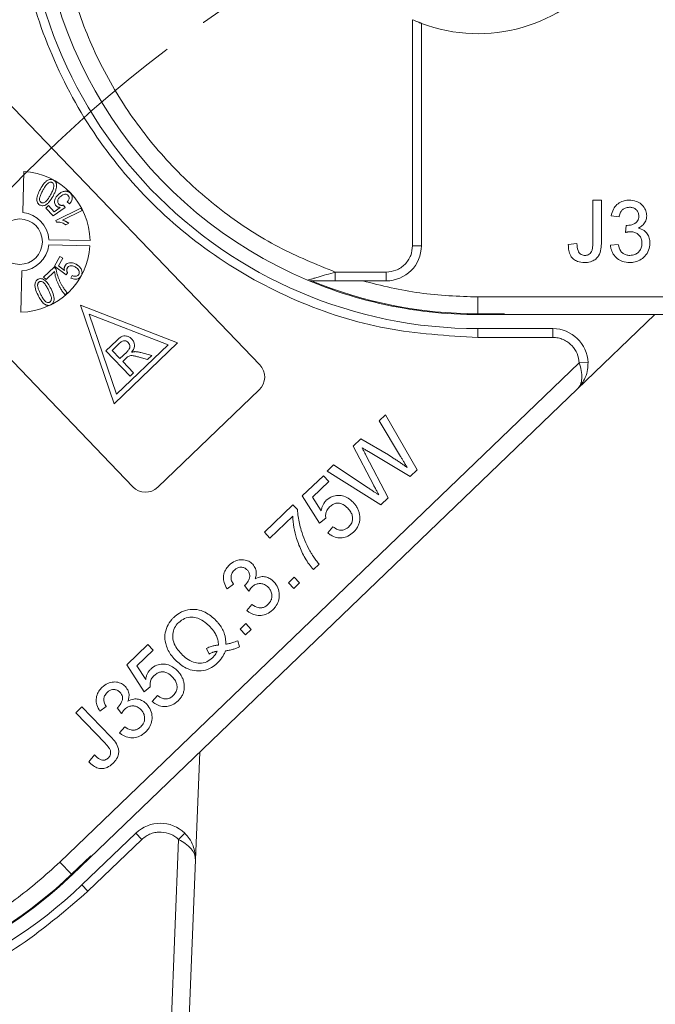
# Model space of a CAD drawing. Header units: millimetres. Extents: x 8853 to 11418, y 45 to 1005.
# Tile 162 of 256: x 10640 to 10676, y 529 to 585. Entities that reach past the tile are written whole.
import ezdxf

# ---------------------------------------------------------------- set-up
doc = ezdxf.new("R2010")
doc.units = ezdxf.units.MM
doc.linetypes.add('CENTERX2', pattern=[20.32, 12.7, -2.54, 2.54, -2.54])

msp = doc.modelspace()

# ---------------------------------------------------------------- linework, layer by layer
at = {"color": 7, "linetype": 'Continuous', "lineweight": 15}
for p, q in [((10661.845, 584.976), (10661.845, 572.14)), ((10662.345, 584.769), (10662.345, 572.14)), ((10637.227, 581.96), (10653.159, 565.371)), ((10639.74, 576.359), (10639.692, 574.019)), ((10645.947, 558.445), (10630.015, 575.033)), ((10640.991, 574.274), (10641.139, 574.416)), ((10641.139, 574.416), (10641.471, 574.07)), ((10641.995, 574.442), (10642.094, 574.31)), ((10642.345, 574.522), (10642.217, 574.626)), ((10672.088, 572.321), (10672.088, 574.728)), ((10672.088, 574.728), (10672.581, 574.728)), ((10672.581, 574.728), (10672.581, 572.352)), ((10641.417, 573.83), (10640.991, 574.274)), ((10642.094, 574.31), (10641.417, 573.83)), ((10641.471, 574.07), (10641.811, 574.314)), ((10641.565, 573.573), (10642.992, 574.279)), ((10643.061, 574.14), (10641.949, 573.59)), ((10642.992, 574.279), (10643.061, 574.14)), ((10673.585, 573.785), (10673.137, 573.83)), ((10641.565, 573.573), (10641.609, 573.483)), ((10642.128, 573.333), (10642.297, 573.416)), ((10673.94, 572.888), (10673.986, 573.292)), ((10643.502, 572.135), (10641.162, 572.183)), ((10641.168, 572.482), (10643.508, 572.435)), ((10662.345, 572.14), (10661.845, 572.14)), ((10670.697, 572.204), (10671.19, 572.26)), ((10673.092, 572.17), (10673.541, 572.215)), ((10641.489, 570.974), (10641.79, 571.525)), ((10641.954, 571.436), (10641.712, 570.994)), ((10641.712, 570.994), (10642.053, 570.73)), ((10641.79, 571.525), (10641.954, 571.436)), ((10639.626, 570.707), (10639.578, 568.367)), ((10640.869, 570.358), (10641.461, 570.927)), ((10641.485, 570.665), (10641.011, 570.211)), ((10641.461, 570.927), (10641.576, 570.807)), ((10642.145, 570.476), (10641.489, 570.974)), ((10642.236, 570.592), (10642.145, 570.476)), ((10642.425, 570.292), (10642.488, 570.443)), ((10657.45, 570.14), (10657.45, 570.64)), ((10660.345, 570.64), (10657.45, 570.64)), ((10660.345, 570.64), (10660.345, 570.14)), ((10641.011, 570.211), (10640.869, 570.358)), ((10657.45, 570.14), (10659.008, 570.14)), ((10659.008, 570.14), (10660.345, 570.14)), ((10642.215, 569.461), (10642.097, 569.347)), ((10648.489, 566.625), (10642.972, 568.76)), ((10642.972, 568.76), (10644.883, 563.161)), ((10706.495, 569.228), (10665.562, 569.228)), ((10665.562, 568.274), (10665.562, 569.228)), ((10643.464, 568.248), (10647.942, 566.515)), ((10645.015, 563.704), (10643.464, 568.248)), ((10665.562, 568.274), (10667.079, 568.274)), ((10665.562, 568.228), (10705.376, 568.228)), ((10671.205, 563.985), (10675.623, 568.228)), ((10665.562, 566.928), (10665.562, 567.428)), ((10669.82, 567.428), (10665.562, 567.428)), ((10669.82, 567.428), (10669.82, 566.928)), ((10644.4, 566.163), (10645.025, 566.764)), ((10644.763, 566.192), (10645.193, 566.605)), ((10644.883, 563.161), (10648.489, 566.625)), ((10669.82, 566.928), (10665.562, 566.928)), ((10645.785, 564.721), (10644.4, 566.163)), ((10645.207, 565.73), (10644.763, 566.192)), ((10647.942, 566.515), (10645.015, 563.704)), ((10645.593, 566.101), (10645.207, 565.73)), ((10646.394, 566.071), (10647.013, 565.9)), ((10671.319, 565.481), (10641.797, 537.128)), ((10645.575, 565.763), (10645.367, 565.563)), ((10645.988, 564.916), (10645.367, 565.563)), ((10646.78, 565.676), (10646.307, 565.808)), ((10647.013, 565.9), (10646.78, 565.676)), ((10671.319, 565.481), (10671.819, 565.499)), ((10645.785, 564.721), (10645.988, 564.916)), ((10642.489, 536.406), (10671.205, 563.985)), ((10653.131, 563.957), (10647.361, 558.416)), ((10659.945, 562.183), (10660.313, 562.537)), ((10661.158, 560.175), (10659.945, 562.183)), ((10660.313, 562.537), (10662.101, 559.401)), ((10658.466, 560.762), (10658.894, 561.174)), ((10658.894, 561.174), (10660.469, 560.255)), ((10659.622, 558.561), (10658.466, 560.762)), ((10661.71, 559.025), (10659.33, 560.448)), ((10659.194, 560.239), (10660.461, 557.826)), ((10656.98, 559.335), (10657.347, 559.688)), ((10660.04, 557.421), (10656.98, 559.335)), ((10657.347, 559.688), (10659.316, 558.388)), ((10662.101, 559.401), (10661.71, 559.025)), ((10655.574, 557.923), (10656.772, 559.073)), ((10657.083, 558.75), (10656.15, 557.854)), ((10656.772, 559.073), (10657.083, 558.75)), ((10656.559, 556.38), (10655.574, 557.923)), ((10656.15, 557.854), (10656.649, 557.076)), ((10660.461, 557.826), (10660.04, 557.421)), ((10653.426, 555.86), (10655.044, 557.414)), ((10655.044, 557.414), (10655.296, 557.152)), ((10655.031, 556.78), (10653.737, 555.536)), ((10656.913, 556.659), (10656.559, 556.38)), ((10657.024, 555.831), (10657.316, 556.174)), ((10653.737, 555.536), (10653.426, 555.86)), ((10656.531, 554.052), (10656.208, 553.741)), ((10654.784, 552.996), (10655.108, 553.307)), ((10655.108, 553.307), (10655.419, 552.983)), ((10651.661, 552.92), (10651.306, 552.642)), ((10652.538, 552.519), (10652.292, 552.842)), ((10655.095, 552.672), (10654.784, 552.996)), ((10655.419, 552.983), (10655.095, 552.672)), ((10652.423, 551.413), (10652.716, 551.756)), ((10652.041, 550.361), (10652.365, 550.672)), ((10652.352, 550.038), (10652.041, 550.361)), ((10652.675, 550.349), (10652.352, 550.038)), ((10652.365, 550.672), (10652.675, 550.349)), ((10645.597, 548.341), (10646.795, 549.491)), ((10646.795, 549.491), (10647.105, 549.168)), ((10650.127, 549.262), (10650.282, 548.948)), ((10651.907, 549.699), (10652.012, 549.357)), ((10647.105, 549.168), (10646.172, 548.272)), ((10646.582, 546.798), (10645.597, 548.341)), ((10646.172, 548.272), (10646.672, 547.494)), ((10646.936, 547.076), (10646.582, 546.798)), ((10647.046, 546.249), (10647.339, 546.592)), ((10642.693, 545.615), (10643.049, 545.957)), ((10643.049, 545.957), (10644.695, 544.243)), ((10644.426, 545.973), (10644.072, 545.694)), ((10645.304, 545.571), (10645.058, 545.894)), ((10644.361, 543.879), (10642.693, 545.615)), ((10645.189, 544.466), (10645.482, 544.809)), ((10643.438, 542.831), (10643.756, 543.213)), ((10649.498, 537.256), (10649.746, 543.375)), ((10646.114, 538.779), (10643.043, 535.829)), ((10646.114, 538.779), (10646.461, 538.418)), ((10648.544, 538.413), (10648.892, 538.772)), ((10646.461, 538.418), (10643.39, 535.469)), ((10648.544, 538.413), (10646.891, 497.514)), ((10642.457, 536.44), (10643.551, 537.49)), ((10642.457, 536.44), (10641.797, 537.128)), ((10647.89, 497.474), (10649.498, 537.256)), ((10643.39, 535.469), (10643.043, 535.829))]:
    msp.add_line(p, q, dxfattribs=at)
msp.add_circle((10639.509, 572.366), 1.292, dxfattribs=at)
for centre, radius, start, end in [((10665.562, 593.228), 25, 112.7879, 247.2121), ((10665.562, 593.228), 9.05, 249.1769, 110.8231), ((10665.562, 593.228), 25.8, 177.6853, 270.0001), ((10639.509, 572.366), 4, 0.9918, 86.6936), ((10639.509, 572.366), 1.663, 4.0171, 83.6683), ((10639.509, 572.366), 4, 270.9918, 356.6936), ((10639.509, 572.366), 1.663, 274.0171, 353.6683), ((10660.345, 572.14), 2, 270, 0), ((10656.073, 570.64), 0.5, 247.2121, 270), ((10665.562, 593.228), 25, 247.2121, 273.4786), ((10665.562, 593.228), 24.954, 247.7001, 270), ((10669.82, 565.428), 2, 2.0324, 90.0001), ((10652.438, 564.679), 1, 313.8427, 43.8427), ((10646.668, 559.137), 1, 223.8427, 313.8427), ((10647.5, 537.336), 2, 45.875, 133.8428), ((10625.172, 554.438), 25, 291.0548, 317.3212), ((10625.172, 554.438), 25.8, 221.528, 313.8428), ((10625.172, 554.438), 24.954, 291.5428, 313.8427)]:
    msp.add_arc(centre, radius, start, end, dxfattribs=at)
at = {"color": 1, "linetype": 'CENTERX2', "lineweight": 13}
msp.add_arc((10693.025, 523.672), 74.781, 111.54621, 243.82451, dxfattribs=at)
at = {"color": 7, "linetype": 'Continuous', "lineweight": 15}
for points, knots in [([(10665.562, 566.928), (10663.815, 567.029), (10660.284, 567.233), (10655.181, 568.878), (10650.504, 571.444), (10646.468, 574.89), (10643.188, 579.062), (10640.813, 583.839), (10639.375, 589.003), (10639.314, 592.54), (10639.283, 594.29)], [0, 0, 0, 0, 0.123724, 0.25, 0.376276, 0.5, 0.623724, 0.75, 0.876276, 1, 1, 1, 1]), ([(10657.45, 570.64), (10656.361, 571.084), (10654.143, 571.989), (10651.075, 573.982), (10648.265, 576.445), (10645.851, 579.363), (10643.921, 582.621), (10642.552, 586.098), (10641.714, 589.659), (10641.612, 592.052), (10641.562, 593.228)], [0, 0, 0, 0, 0.1198431, 0.2439998, 0.3712085, 0.5, 0.6287915, 0.7560002, 0.8801569, 1, 1, 1, 1]), ([(10662.345, 584.769), (10662.34, 584.771), (10662.33, 584.774), (10662.252, 584.804), (10662.138, 584.85), (10661.996, 584.909), (10661.894, 584.955), (10661.845, 584.976)], [0, 0, 0, 0, 0.195481, 0.39079, 0.590918, 0.80353, 1, 1, 1, 1]), ([(10640.685, 575.355), (10640.752, 575.472), (10640.85, 575.642), (10641.033, 575.824), (10641.174, 575.902), (10641.304, 575.915), (10641.383, 575.894), (10641.423, 575.873), (10641.434, 575.868)], [0, 0, 0, 0, 0.398455, 0.580367, 0.764167, 0.863829, 0.96352, 1, 1, 1, 1]), ([(10640.825, 575.279), (10640.858, 575.337), (10640.923, 575.453), (10641.024, 575.601), (10641.128, 575.701), (10641.216, 575.741), (10641.287, 575.752), (10641.332, 575.74), (10641.354, 575.729), (10641.357, 575.727)], [0, 0, 0, 0, 0.263277, 0.527047, 0.704761, 0.823099, 0.903112, 0.983865, 1, 1, 1, 1]), ([(10641.357, 575.727), (10641.374, 575.716), (10641.407, 575.693), (10641.441, 575.63), (10641.458, 575.542), (10641.439, 575.401), (10641.369, 575.23), (10641.302, 575.102), (10641.268, 575.037)], [0, 0, 0, 0, 0.0782024, 0.1568141, 0.2744276, 0.4284832, 0.7113984, 1, 1, 1, 1]), ([(10641.607, 575.586), (10641.606, 575.544), (10641.605, 575.458), (10641.575, 575.342), (10641.539, 575.238), (10641.5, 575.143), (10641.456, 575.051), (10641.424, 574.991), (10641.407, 574.96)], [0, 0, 0, 0, 0.18979, 0.385218, 0.537634, 0.690722, 0.845228, 1, 1, 1, 1]), ([(10641.434, 575.868), (10641.453, 575.856), (10641.491, 575.833), (10641.537, 575.786), (10641.572, 575.732), (10641.592, 575.679), (10641.603, 575.63), (10641.606, 575.601), (10641.607, 575.586)], [0, 0, 0, 0, 0.190309, 0.38662, 0.562308, 0.745207, 0.871859, 1, 1, 1, 1]), ([(10640.658, 574.447), (10640.621, 574.472), (10640.55, 574.521), (10640.492, 574.644), (10640.478, 574.823), (10640.537, 575.072), (10640.632, 575.254), (10640.685, 575.355)], [0, 0, 0, 0, 0.129663, 0.25238, 0.389931, 0.65822, 1, 1, 1, 1]), ([(10640.737, 574.588), (10640.719, 574.6), (10640.685, 574.623), (10640.65, 574.688), (10640.634, 574.779), (10640.655, 574.921), (10640.726, 575.09), (10640.791, 575.215), (10640.825, 575.279)], [0, 0, 0, 0, 0.081148, 0.1627749, 0.2818869, 0.4404313, 0.7176597, 1, 1, 1, 1]), ([(10641.407, 574.96), (10641.34, 574.844), (10641.242, 574.673), (10641.057, 574.491), (10640.915, 574.411), (10640.783, 574.4), (10640.706, 574.422), (10640.667, 574.442), (10640.658, 574.447)], [0, 0, 0, 0, 0.397933, 0.582332, 0.768605, 0.868643, 0.968479, 1, 1, 1, 1]), ([(10641.268, 575.037), (10641.252, 575.008), (10641.219, 574.95), (10641.17, 574.868), (10641.12, 574.793), (10641.068, 574.725), (10641.011, 574.659), (10640.964, 574.623), (10640.941, 574.606)], [0, 0, 0, 0, 0.183286, 0.366712, 0.522381, 0.678491, 0.837651, 1, 1, 1, 1]), ([(10641.577, 574.404), (10641.556, 574.43), (10641.511, 574.486), (10641.484, 574.606), (10641.5, 574.74), (10641.564, 574.895), (10641.645, 574.981), (10641.692, 575.032)], [0, 0, 0, 0, 0.142548, 0.302942, 0.503054, 0.708879, 1, 1, 1, 1]), ([(10641.814, 574.922), (10641.771, 574.876), (10641.711, 574.81), (10641.67, 574.7), (10641.668, 574.622), (10641.695, 574.553), (10641.726, 574.517), (10641.741, 574.499)], [0, 0, 0, 0, 0.383963, 0.547613, 0.713022, 0.855096, 1, 1, 1, 1]), ([(10641.692, 575.032), (10641.704, 575.043), (10641.728, 575.066), (10641.767, 575.098), (10641.808, 575.127), (10641.863, 575.161), (10641.937, 575.197), (10641.999, 575.213), (10642.03, 575.221)], [0, 0, 0, 0, 0.1273776, 0.2549987, 0.3824378, 0.510406, 0.7524271, 1, 1, 1, 1]), ([(10642.261, 574.994), (10642.237, 575.015), (10642.194, 575.052), (10642.111, 575.07), (10642.014, 575.057), (10641.909, 575.006), (10641.845, 574.949), (10641.814, 574.922)], [0, 0, 0, 0, 0.188744, 0.324822, 0.492508, 0.758011, 1, 1, 1, 1]), ([(10642.03, 575.221), (10642.055, 575.226), (10642.106, 575.235), (10642.178, 575.233), (10642.242, 575.22), (10642.297, 575.197), (10642.35, 575.165), (10642.38, 575.136), (10642.395, 575.121)], [0, 0, 0, 0, 0.193249, 0.390898, 0.535588, 0.684711, 0.839955, 1, 1, 1, 1]), ([(10642.217, 574.626), (10642.25, 574.671), (10642.299, 574.737), (10642.324, 574.838), (10642.318, 574.906), (10642.294, 574.957), (10642.27, 574.984), (10642.261, 574.994)], [0, 0, 0, 0, 0.406374, 0.592589, 0.744614, 0.896945, 1, 1, 1, 1]), ([(10642.395, 575.121), (10642.426, 575.082), (10642.487, 575.006), (10642.506, 574.858), (10642.474, 574.701), (10642.405, 574.591), (10642.354, 574.532), (10642.345, 574.522)], [0, 0, 0, 0, 0.222912, 0.429114, 0.647214, 0.937531, 1, 1, 1, 1]), ([(10640.941, 574.606), (10640.916, 574.592), (10640.873, 574.569), (10640.804, 574.563), (10640.762, 574.575), (10640.74, 574.586), (10640.737, 574.588)], [0, 0, 0, 0, 0.393428, 0.66797, 0.943111, 1, 1, 1, 1]), ([(10641.811, 574.314), (10641.798, 574.314), (10641.771, 574.316), (10641.727, 574.322), (10641.678, 574.336), (10641.635, 574.357), (10641.601, 574.38), (10641.585, 574.396), (10641.577, 574.404)], [0, 0, 0, 0, 0.155622, 0.312048, 0.522865, 0.739991, 0.868899, 1, 1, 1, 1]), ([(10641.741, 574.499), (10641.752, 574.489), (10641.775, 574.467), (10641.813, 574.444), (10641.851, 574.432), (10641.892, 574.427), (10641.941, 574.429), (10641.977, 574.438), (10641.995, 574.442)], [0, 0, 0, 0, 0.169274, 0.343337, 0.470122, 0.601323, 0.797642, 1, 1, 1, 1]), ([(10673.137, 573.83), (10673.17, 573.962), (10673.23, 574.199), (10673.448, 574.486), (10673.722, 574.662), (10673.973, 574.723), (10674.118, 574.727), (10674.16, 574.728)], [0, 0, 0, 0, 0.270658, 0.489263, 0.708369, 0.914642, 1, 1, 1, 1]), ([(10674.16, 574.728), (10674.296, 574.714), (10674.541, 574.69), (10674.858, 574.512), (10675.06, 574.265), (10675.147, 574.025), (10675.154, 573.884), (10675.156, 573.838)], [0, 0, 0, 0, 0.272752, 0.493599, 0.716338, 0.90619, 1, 1, 1, 1]), ([(10674.174, 574.324), (10674.09, 574.316), (10673.947, 574.303), (10673.773, 574.192), (10673.65, 574.034), (10673.604, 573.888), (10673.588, 573.797), (10673.585, 573.785)], [0, 0, 0, 0, 0.2859195, 0.4849885, 0.6843246, 0.9590687, 1, 1, 1, 1]), ([(10674.051, 573.287), (10674.168, 573.3), (10674.344, 573.319), (10674.538, 573.431), (10674.642, 573.542), (10674.699, 573.676), (10674.704, 573.772), (10674.707, 573.823)], [0, 0, 0, 0, 0.3675596, 0.5509919, 0.6954114, 0.8395947, 1, 1, 1, 1]), ([(10674.707, 573.823), (10674.701, 573.892), (10674.688, 574.022), (10674.578, 574.174), (10674.44, 574.276), (10674.3, 574.319), (10674.208, 574.322), (10674.174, 574.324)], [0, 0, 0, 0, 0.2487669, 0.4726731, 0.6635162, 0.8755788, 1, 1, 1, 1]), ([(10675.156, 573.838), (10675.145, 573.74), (10675.124, 573.55), (10674.963, 573.32), (10674.8, 573.203), (10674.703, 573.156), (10674.679, 573.144)], [0, 0, 0, 0, 0.328269, 0.636143, 0.9088, 1, 1, 1, 1]), ([(10641.609, 573.483), (10641.651, 573.484), (10641.735, 573.485), (10641.859, 573.456), (10641.983, 573.414), (10642.071, 573.368), (10642.118, 573.339), (10642.128, 573.333)], [0, 0, 0, 0, 0.225798, 0.458384, 0.695809, 0.938062, 1, 1, 1, 1]), ([(10642.297, 573.416), (10642.283, 573.426), (10642.257, 573.447), (10642.214, 573.473), (10642.171, 573.498), (10642.114, 573.529), (10642.041, 573.563), (10641.979, 573.581), (10641.949, 573.59)], [0, 0, 0, 0, 0.1277945, 0.25608, 0.3838762, 0.5118542, 0.7545087, 1, 1, 1, 1]), ([(10673.986, 573.292), (10673.992, 573.291), (10674.003, 573.29), (10674.019, 573.288), (10674.035, 573.287), (10674.046, 573.287), (10674.051, 573.287)], [0, 0, 0, 0, 0.250087, 0.500185, 0.75003, 1, 1, 1, 1]), ([(10674.23, 572.936), (10674.214, 572.935), (10674.18, 572.934), (10674.131, 572.929), (10674.083, 572.921), (10674.035, 572.912), (10673.987, 572.9), (10673.956, 572.892), (10673.94, 572.888)], [0, 0, 0, 0, 0.169524, 0.339551, 0.504185, 0.669008, 0.834436, 1, 1, 1, 1]), ([(10674.887, 572.284), (10674.879, 572.373), (10674.865, 572.532), (10674.738, 572.729), (10674.573, 572.865), (10674.392, 572.929), (10674.276, 572.934), (10674.23, 572.936)], [0, 0, 0, 0, 0.254178, 0.457835, 0.661032, 0.868746, 1, 1, 1, 1]), ([(10674.679, 573.144), (10674.793, 573.105), (10674.991, 573.038), (10675.197, 572.819), (10675.318, 572.567), (10675.329, 572.38), (10675.335, 572.281)], [0, 0, 0, 0, 0.302387, 0.525374, 0.748493, 1, 1, 1, 1]), ([(10661.845, 572.14), (10661.825, 571.951), (10661.794, 571.66), (10661.607, 571.311), (10661.413, 571.072), (10661.174, 570.878), (10660.825, 570.691), (10660.533, 570.66), (10660.345, 570.64)], [0, 0, 0, 0, 0.239443, 0.369607, 0.5, 0.630164, 0.760557, 1, 1, 1, 1]), ([(10671.618, 571.183), (10671.482, 571.193), (10671.26, 571.209), (10670.987, 571.361), (10670.808, 571.575), (10670.705, 571.869), (10670.7, 572.089), (10670.697, 572.204)], [0, 0, 0, 0, 0.257051, 0.4188059, 0.5813296, 0.7801411, 1, 1, 1, 1]), ([(10671.19, 572.26), (10671.198, 572.124), (10671.209, 571.941), (10671.308, 571.728), (10671.415, 571.635), (10671.532, 571.592), (10671.606, 571.588), (10671.638, 571.587)], [0, 0, 0, 0, 0.441322, 0.598348, 0.756856, 0.895495, 1, 1, 1, 1]), ([(10672.581, 572.352), (10672.578, 572.219), (10672.571, 571.95), (10672.469, 571.601), (10672.264, 571.369), (10672.011, 571.23), (10671.785, 571.187), (10671.643, 571.183), (10671.618, 571.183)], [0, 0, 0, 0, 0.230985, 0.464973, 0.609952, 0.754605, 0.955682, 1, 1, 1, 1]), ([(10671.638, 571.587), (10671.702, 571.593), (10671.812, 571.604), (10671.941, 571.694), (10672.032, 571.815), (10672.085, 572.031), (10672.087, 572.205), (10672.088, 572.321)], [0, 0, 0, 0, 0.19306, 0.330934, 0.468862, 0.645656, 1, 1, 1, 1]), ([(10674.181, 571.183), (10674.045, 571.194), (10673.794, 571.213), (10673.471, 571.399), (10673.239, 571.659), (10673.124, 571.934), (10673.1, 572.109), (10673.092, 572.17)], [0, 0, 0, 0, 0.249595, 0.46063, 0.671469, 0.886859, 1, 1, 1, 1]), ([(10673.541, 572.215), (10673.575, 572.082), (10673.626, 571.887), (10673.805, 571.689), (10673.988, 571.6), (10674.124, 571.591), (10674.197, 571.587)], [0, 0, 0, 0, 0.404921, 0.593605, 0.78306, 1, 1, 1, 1]), ([(10675.335, 572.281), (10675.322, 572.145), (10675.296, 571.871), (10675.069, 571.536), (10674.768, 571.299), (10674.458, 571.194), (10674.257, 571.186), (10674.181, 571.183)], [0, 0, 0, 0, 0.228572, 0.459007, 0.660095, 0.870765, 1, 1, 1, 1]), ([(10674.197, 571.587), (10674.297, 571.595), (10674.467, 571.611), (10674.671, 571.745), (10674.806, 571.914), (10674.878, 572.103), (10674.884, 572.232), (10674.887, 572.284)], [0, 0, 0, 0, 0.269591, 0.459441, 0.648883, 0.856246, 1, 1, 1, 1]), ([(10642.08, 570.986), (10642.105, 571.022), (10642.153, 571.093), (10642.281, 571.156), (10642.431, 571.178), (10642.586, 571.15), (10642.677, 571.106), (10642.719, 571.085)], [0, 0, 0, 0, 0.1775293, 0.3545983, 0.5767467, 0.8025741, 1, 1, 1, 1]), ([(10642.656, 570.932), (10642.593, 570.96), (10642.501, 571.002), (10642.369, 570.994), (10642.284, 570.959), (10642.235, 570.909), (10642.217, 570.877), (10642.211, 570.868)], [0, 0, 0, 0, 0.404133, 0.590474, 0.778216, 0.938326, 1, 1, 1, 1]), ([(10642.719, 571.085), (10642.734, 571.077), (10642.763, 571.06), (10642.805, 571.032), (10642.844, 571.002), (10642.894, 570.96), (10642.948, 570.9), (10642.981, 570.846), (10642.998, 570.818)], [0, 0, 0, 0, 0.127963, 0.256223, 0.384243, 0.512773, 0.753539, 1, 1, 1, 1]), ([(10642.097, 569.347), (10642.053, 569.398), (10641.966, 569.5), (10641.856, 569.669), (10641.755, 569.843), (10641.649, 570.063), (10641.546, 570.335), (10641.506, 570.555), (10641.485, 570.665)], [0, 0, 0, 0, 0.136074, 0.273442, 0.409391, 0.546051, 0.771031, 1, 1, 1, 1]), ([(10641.576, 570.807), (10641.588, 570.741), (10641.613, 570.609), (10641.671, 570.429), (10641.731, 570.262), (10641.797, 570.109), (10641.871, 569.96), (10641.928, 569.863), (10641.956, 569.815)], [0, 0, 0, 0, 0.187474, 0.376649, 0.531429, 0.686592, 0.843059, 1, 1, 1, 1]), ([(10642.053, 570.73), (10642.05, 570.743), (10642.045, 570.77), (10642.041, 570.818), (10642.042, 570.874), (10642.053, 570.924), (10642.068, 570.961), (10642.076, 570.978), (10642.08, 570.986)], [0, 0, 0, 0, 0.155778, 0.312452, 0.546133, 0.787059, 0.893146, 1, 1, 1, 1]), ([(10642.211, 570.868), (10642.204, 570.853), (10642.19, 570.822), (10642.181, 570.773), (10642.183, 570.726), (10642.193, 570.681), (10642.209, 570.635), (10642.227, 570.607), (10642.236, 570.592)], [0, 0, 0, 0, 0.172016, 0.35027, 0.50136, 0.657066, 0.825975, 1, 1, 1, 1]), ([(10643.008, 570.435), (10642.979, 570.392), (10642.928, 570.316), (10642.809, 570.252), (10642.684, 570.229), (10642.552, 570.242), (10642.467, 570.275), (10642.425, 570.292)], [0, 0, 0, 0, 0.231033, 0.410099, 0.588276, 0.79967, 1, 1, 1, 1]), ([(10642.488, 570.443), (10642.547, 570.423), (10642.631, 570.395), (10642.745, 570.409), (10642.816, 570.443), (10642.851, 570.486), (10642.866, 570.51), (10642.868, 570.512)], [0, 0, 0, 0, 0.432044, 0.616827, 0.802741, 0.978102, 1, 1, 1, 1]), ([(10642.868, 570.512), (10642.879, 570.541), (10642.901, 570.596), (10642.885, 570.693), (10642.834, 570.795), (10642.75, 570.877), (10642.682, 570.917), (10642.656, 570.932)], [0, 0, 0, 0, 0.177382, 0.334007, 0.546686, 0.828047, 1, 1, 1, 1]), ([(10642.998, 570.818), (10643.01, 570.796), (10643.033, 570.749), (10643.052, 570.68), (10643.058, 570.614), (10643.052, 570.554), (10643.037, 570.493), (10643.018, 570.455), (10643.008, 570.435)], [0, 0, 0, 0, 0.191156, 0.386745, 0.532242, 0.682074, 0.838678, 1, 1, 1, 1]), ([(10656.066, 570.235), (10656.122, 570.252), (10656.241, 570.287), (10656.536, 570.375), (10656.945, 570.495), (10657.282, 570.591), (10657.45, 570.64)], [0, 0, 0, 0, 0.155955, 0.334064, 0.665854, 1, 1, 1, 1]), ([(10640.552, 569.325), (10640.495, 569.447), (10640.412, 569.624), (10640.369, 569.878), (10640.384, 570.037), (10640.446, 570.151), (10640.508, 570.205), (10640.55, 570.227), (10640.562, 570.234)], [0, 0, 0, 0, 0.397793, 0.578801, 0.761678, 0.860551, 0.959511, 1, 1, 1, 1]), ([(10640.529, 569.911), (10640.531, 569.928), (10640.534, 569.962), (10640.548, 570.003), (10640.566, 570.034), (10640.584, 570.056), (10640.606, 570.075), (10640.623, 570.084), (10640.632, 570.089)], [0, 0, 0, 0, 0.2334861, 0.4743981, 0.601204, 0.7320289, 0.8641972, 1, 1, 1, 1]), ([(10640.695, 569.396), (10640.68, 569.426), (10640.651, 569.486), (10640.613, 569.573), (10640.58, 569.657), (10640.554, 569.738), (10640.532, 569.823), (10640.53, 569.881), (10640.529, 569.911)], [0, 0, 0, 0, 0.183296, 0.366739, 0.522449, 0.67858, 0.837782, 1, 1, 1, 1]), ([(10640.562, 570.234), (10640.603, 570.249), (10640.683, 570.28), (10640.817, 570.257), (10640.97, 570.167), (10641.141, 569.977), (10641.236, 569.794), (10641.29, 569.69)], [0, 0, 0, 0, 0.130102, 0.251339, 0.3866, 0.653267, 1, 1, 1, 1]), ([(10640.632, 570.089), (10640.651, 570.096), (10640.691, 570.11), (10640.765, 570.101), (10640.845, 570.064), (10640.948, 569.969), (10641.046, 569.815), (10641.114, 569.685), (10641.147, 569.62)], [0, 0, 0, 0, 0.081501, 0.16341, 0.28555, 0.424413, 0.709181, 1, 1, 1, 1]), ([(10655.879, 570.179), (10655.888, 570.182), (10655.907, 570.187), (10656.011, 570.219), (10656.066, 570.235)], [0, 0, 0, 0, 0.47698, 1, 1, 1, 1]), ([(10656.073, 570.14), (10656.074, 570.14), (10656.076, 570.14), (10656.099, 570.14), (10656.17, 570.14), (10656.365, 570.14), (10656.802, 570.14), (10657.191, 570.14), (10657.45, 570.14)], [0, 0, 0, 0, 0.0289197, 0.0588409, 0.1265215, 0.2522718, 0.5028113, 1, 1, 1, 1]), ([(10640.95, 568.803), (10640.916, 568.827), (10640.846, 568.877), (10640.769, 568.969), (10640.704, 569.058), (10640.649, 569.144), (10640.599, 569.234), (10640.568, 569.294), (10640.552, 569.325)], [0, 0, 0, 0, 0.189976, 0.385585, 0.537948, 0.690959, 0.845359, 1, 1, 1, 1]), ([(10641.209, 568.926), (10641.189, 568.919), (10641.15, 568.904), (10641.074, 568.915), (10640.987, 568.957), (10640.886, 569.059), (10640.789, 569.212), (10640.727, 569.334), (10640.695, 569.396)], [0, 0, 0, 0, 0.0820242, 0.1644637, 0.2906291, 0.4572607, 0.7266127, 1, 1, 1, 1]), ([(10641.147, 569.62), (10641.176, 569.559), (10641.234, 569.439), (10641.296, 569.271), (10641.319, 569.13), (10641.301, 569.036), (10641.27, 568.971), (10641.235, 568.941), (10641.213, 568.928), (10641.209, 568.926)], [0, 0, 0, 0, 0.26335, 0.527085, 0.70469, 0.820189, 0.900798, 0.982045, 1, 1, 1, 1]), ([(10641.29, 569.69), (10641.347, 569.568), (10641.429, 569.391), (10641.473, 569.138), (10641.458, 568.979), (10641.395, 568.864), (10641.332, 568.811), (10641.291, 568.789), (10641.28, 568.783)], [0, 0, 0, 0, 0.39843, 0.578555, 0.76032, 0.861216, 0.962169, 1, 1, 1, 1]), ([(10641.956, 569.815), (10641.975, 569.784), (10642.013, 569.722), (10642.077, 569.632), (10642.144, 569.545), (10642.191, 569.489), (10642.215, 569.461)], [0, 0, 0, 0, 0.2489441, 0.4983189, 0.7489671, 1, 1, 1, 1]), ([(10641.28, 568.783), (10641.261, 568.774), (10641.221, 568.757), (10641.159, 568.746), (10641.095, 568.747), (10641.04, 568.76), (10640.991, 568.779), (10640.964, 568.795), (10640.95, 568.803)], [0, 0, 0, 0, 0.18305, 0.371765, 0.546827, 0.72894, 0.863493, 1, 1, 1, 1]), ([(10645.025, 566.764), (10645.107, 566.84), (10645.226, 566.951), (10645.429, 567.027), (10645.596, 567.015), (10645.756, 566.954), (10645.843, 566.876), (10645.883, 566.84)], [0, 0, 0, 0, 0.336384, 0.490534, 0.645438, 0.837553, 1, 1, 1, 1]), ([(10645.193, 566.605), (10645.245, 566.65), (10645.321, 566.716), (10645.452, 566.746), (10645.548, 566.732), (10645.627, 566.694), (10645.667, 566.656), (10645.683, 566.64)], [0, 0, 0, 0, 0.363897, 0.534205, 0.704468, 0.879693, 1, 1, 1, 1]), ([(10645.683, 566.64), (10645.71, 566.605), (10645.758, 566.544), (10645.785, 566.433), (10645.771, 566.327), (10645.703, 566.212), (10645.635, 566.143), (10645.593, 566.101)], [0, 0, 0, 0, 0.210178, 0.371226, 0.533565, 0.714898, 1, 1, 1, 1]), ([(10645.883, 566.84), (10645.925, 566.787), (10646.003, 566.69), (10646.043, 566.51), (10646.02, 566.321), (10645.945, 566.182), (10645.886, 566.103), (10645.873, 566.085)], [0, 0, 0, 0, 0.243042, 0.443531, 0.644482, 0.917379, 1, 1, 1, 1]), ([(10670.902, 566.467), (10670.828, 566.535), (10670.68, 566.673), (10670.411, 566.815), (10670.122, 566.911), (10669.921, 566.922), (10669.82, 566.928)], [0, 0, 0, 0, 0.249887, 0.499995, 0.749887, 1, 1, 1, 1]), ([(10645.873, 566.085), (10645.887, 566.089), (10645.917, 566.098), (10645.961, 566.11), (10646.007, 566.118), (10646.038, 566.12), (10646.053, 566.121)], [0, 0, 0, 0, 0.250484, 0.501049, 0.749483, 1, 1, 1, 1]), ([(10646.053, 566.121), (10646.07, 566.121), (10646.103, 566.121), (10646.153, 566.118), (10646.203, 566.112), (10646.26, 566.103), (10646.323, 566.09), (10646.37, 566.077), (10646.394, 566.071)], [0, 0, 0, 0, 0.144665, 0.289487, 0.4342, 0.579222, 0.789354, 1, 1, 1, 1]), ([(10645.682, 565.853), (10645.677, 565.85), (10645.667, 565.843), (10645.653, 565.833), (10645.64, 565.822), (10645.622, 565.807), (10645.6, 565.788), (10645.583, 565.772), (10645.575, 565.763)], [0, 0, 0, 0, 0.125153, 0.250477, 0.375646, 0.500866, 0.750267, 1, 1, 1, 1]), ([(10646.307, 565.808), (10646.243, 565.825), (10646.111, 565.86), (10645.932, 565.9), (10645.78, 565.899), (10645.71, 565.866), (10645.682, 565.853)], [0, 0, 0, 0, 0.3114809, 0.6384775, 0.8567076, 1, 1, 1, 1]), ([(10671.819, 565.499), (10671.815, 565.365), (10671.807, 565.071), (10671.647, 564.518), (10671.378, 564.194), (10671.205, 563.985)], [0, 0, 0, 0, 0.227067, 0.501595, 1, 1, 1, 1]), ([(10671.205, 563.985), (10671.273, 564.068), (10671.408, 564.233), (10671.484, 564.601), (10671.46, 565.029), (10671.364, 565.336), (10671.319, 565.481)], [0, 0, 0, 0, 0.2515188, 0.5017844, 0.7656323, 1, 1, 1, 1]), ([(10659.33, 560.448), (10659.3, 560.466), (10659.24, 560.501), (10659.15, 560.555), (10659.076, 560.6), (10659.016, 560.635), (10658.986, 560.653), (10658.972, 560.662)], [0, 0, 0, 0, 0.249998, 0.499996, 0.75, 0.874999, 1, 1, 1, 1]), ([(10658.972, 560.662), (10658.987, 560.633), (10659.019, 560.574), (10659.071, 560.474), (10659.129, 560.362), (10659.172, 560.28), (10659.194, 560.239)], [0, 0, 0, 0, 0.2095127, 0.4190311, 0.7095148, 1, 1, 1, 1]), ([(10660.469, 560.255), (10660.582, 560.185), (10660.758, 560.075), (10660.993, 559.92), (10661.178, 559.797), (10661.36, 559.671), (10661.481, 559.585), (10661.541, 559.541)], [0, 0, 0, 0, 0.310606, 0.482888, 0.655191, 0.82758, 1, 1, 1, 1]), ([(10661.541, 559.541), (10661.506, 559.599), (10661.437, 559.713), (10661.34, 559.876), (10661.246, 560.029), (10661.187, 560.126), (10661.158, 560.175)], [0, 0, 0, 0, 0.27018, 0.54036, 0.770179, 1, 1, 1, 1]), ([(10659.316, 558.388), (10659.372, 558.351), (10659.483, 558.278), (10659.64, 558.174), (10659.786, 558.078), (10659.877, 558.017), (10659.923, 557.987)], [0, 0, 0, 0, 0.2752409, 0.5504819, 0.7752409, 1, 1, 1, 1]), ([(10659.923, 557.987), (10659.892, 558.046), (10659.83, 558.165), (10659.749, 558.319), (10659.679, 558.451), (10659.641, 558.524), (10659.622, 558.561)], [0, 0, 0, 0, 0.308896, 0.617792, 0.808896, 1, 1, 1, 1]), ([(10656.649, 557.076), (10656.655, 557.109), (10656.665, 557.175), (10656.689, 557.267), (10656.719, 557.352), (10656.763, 557.449), (10656.83, 557.563), (10656.901, 557.639), (10656.938, 557.677)], [0, 0, 0, 0, 0.147364, 0.295352, 0.418554, 0.542551, 0.767964, 1, 1, 1, 1]), ([(10656.938, 557.677), (10657.046, 557.762), (10657.244, 557.916), (10657.61, 557.971), (10657.951, 557.926), (10658.244, 557.779), (10658.397, 557.634), (10658.463, 557.571)], [0, 0, 0, 0, 0.238357, 0.435095, 0.63094, 0.839011, 1, 1, 1, 1]), ([(10658.838, 556.794), (10658.828, 556.86), (10658.808, 556.994), (10658.737, 557.185), (10658.637, 557.363), (10658.54, 557.488), (10658.478, 557.555), (10658.463, 557.571)], [0, 0, 0, 0, 0.2280357, 0.4613467, 0.6897462, 0.9234034, 1, 1, 1, 1]), ([(10655.296, 557.152), (10655.307, 557.019), (10655.341, 556.619), (10655.491, 556.032), (10655.709, 555.392), (10655.892, 555.028), (10655.984, 554.845)], [0, 0, 0, 0, 0.165203, 0.496137, 0.746721, 1, 1, 1, 1]), ([(10657.128, 557.3), (10657.098, 557.269), (10657.038, 557.207), (10656.969, 557.104), (10656.926, 556.996), (10656.904, 556.887), (10656.896, 556.773), (10656.908, 556.697), (10656.913, 556.659)], [0, 0, 0, 0, 0.181774, 0.36703, 0.518513, 0.675027, 0.835287, 1, 1, 1, 1]), ([(10658.158, 557.241), (10658.075, 557.317), (10657.94, 557.441), (10657.697, 557.523), (10657.489, 557.52), (10657.291, 557.441), (10657.186, 557.35), (10657.128, 557.3)], [0, 0, 0, 0, 0.284133, 0.463731, 0.644535, 0.805022, 1, 1, 1, 1]), ([(10658.214, 556.166), (10658.279, 556.241), (10658.389, 556.367), (10658.443, 556.597), (10658.424, 556.804), (10658.337, 557.032), (10658.224, 557.164), (10658.158, 557.241)], [0, 0, 0, 0, 0.242689, 0.406584, 0.570206, 0.750946, 1, 1, 1, 1]), ([(10656.208, 553.741), (10656.122, 553.844), (10655.865, 554.152), (10655.532, 554.746), (10655.255, 555.449), (10655.083, 556.135), (10655.049, 556.564), (10655.031, 556.78)], [0, 0, 0, 0, 0.12089, 0.363049, 0.611426, 0.804202, 1, 1, 1, 1]), ([(10658.492, 555.872), (10658.538, 555.921), (10658.632, 556.018), (10658.741, 556.19), (10658.816, 556.382), (10658.845, 556.552), (10658.847, 556.691), (10658.841, 556.76), (10658.838, 556.794)], [0, 0, 0, 0, 0.195914, 0.39631, 0.592972, 0.797743, 0.898464, 1, 1, 1, 1]), ([(10657.316, 556.174), (10657.406, 556.114), (10657.549, 556.016), (10657.787, 555.969), (10657.977, 556.001), (10658.118, 556.08), (10658.188, 556.142), (10658.214, 556.166)], [0, 0, 0, 0, 0.323008, 0.519347, 0.717293, 0.893001, 1, 1, 1, 1]), ([(10658.492, 555.872), (10658.387, 555.786), (10658.197, 555.628), (10657.847, 555.532), (10657.513, 555.552), (10657.232, 555.667), (10657.084, 555.783), (10657.024, 555.831)], [0, 0, 0, 0, 0.248379, 0.451028, 0.653732, 0.857674, 1, 1, 1, 1]), ([(10655.984, 554.845), (10656.017, 554.787), (10656.081, 554.671), (10656.179, 554.518), (10656.27, 554.386), (10656.354, 554.272), (10656.442, 554.161), (10656.501, 554.088), (10656.531, 554.052)], [0, 0, 0, 0, 0.207128, 0.414579, 0.560657, 0.706858, 0.853397, 1, 1, 1, 1]), ([(10651.422, 553.998), (10651.529, 554.082), (10651.723, 554.234), (10652.075, 554.326), (10652.391, 554.287), (10652.621, 554.175), (10652.723, 554.078), (10652.757, 554.046)], [0, 0, 0, 0, 0.2727519, 0.4935991, 0.716338, 0.90619, 1, 1, 1, 1]), ([(10651.306, 552.642), (10651.239, 552.759), (10651.117, 552.972), (10651.076, 553.331), (10651.152, 553.647), (10651.291, 553.865), (10651.393, 553.968), (10651.422, 553.998)], [0, 0, 0, 0, 0.2706581, 0.4892629, 0.7083693, 0.9146423, 1, 1, 1, 1]), ([(10651.712, 553.716), (10651.657, 553.652), (10651.563, 553.543), (10651.514, 553.343), (10651.535, 553.145), (10651.603, 553.007), (10651.654, 552.93), (10651.661, 552.92)], [0, 0, 0, 0, 0.285919, 0.484989, 0.684325, 0.959069, 1, 1, 1, 1]), ([(10652.443, 553.724), (10652.391, 553.769), (10652.292, 553.855), (10652.108, 553.888), (10651.937, 553.866), (10651.806, 553.8), (10651.738, 553.739), (10651.712, 553.716)], [0, 0, 0, 0, 0.248767, 0.472673, 0.663516, 0.875579, 1, 1, 1, 1]), ([(10652.342, 552.883), (10652.417, 552.974), (10652.53, 553.109), (10652.593, 553.324), (10652.591, 553.476), (10652.539, 553.612), (10652.477, 553.686), (10652.443, 553.724)], [0, 0, 0, 0, 0.3675596, 0.5509919, 0.6954114, 0.8395947, 1, 1, 1, 1]), ([(10652.757, 554.046), (10652.817, 553.968), (10652.933, 553.816), (10652.976, 553.539), (10652.94, 553.341), (10652.903, 553.24), (10652.893, 553.215)], [0, 0, 0, 0, 0.328269, 0.636143, 0.9088, 1, 1, 1, 1]), ([(10652.893, 553.215), (10653.002, 553.266), (10653.192, 553.355), (10653.493, 553.339), (10653.754, 553.242), (10653.892, 553.115), (10653.965, 553.047)], [0, 0, 0, 0, 0.302387, 0.525374, 0.748493, 1, 1, 1, 1]), ([(10652.292, 552.842), (10652.296, 552.845), (10652.304, 552.852), (10652.317, 552.862), (10652.329, 552.872), (10652.338, 552.879), (10652.342, 552.883)], [0, 0, 0, 0, 0.250087, 0.500185, 0.75003, 1, 1, 1, 1]), ([(10652.714, 552.754), (10652.703, 552.742), (10652.679, 552.718), (10652.647, 552.68), (10652.618, 552.641), (10652.59, 552.601), (10652.563, 552.56), (10652.546, 552.533), (10652.538, 552.519)], [0, 0, 0, 0, 0.169524, 0.339551, 0.504185, 0.669008, 0.834436, 1, 1, 1, 1]), ([(10653.639, 552.739), (10653.572, 552.797), (10653.451, 552.902), (10653.224, 552.956), (10653.01, 552.94), (10652.836, 552.861), (10652.748, 552.784), (10652.714, 552.754)], [0, 0, 0, 0, 0.254178, 0.457835, 0.661032, 0.868746, 1, 1, 1, 1]), ([(10653.624, 551.758), (10653.69, 551.833), (10653.802, 551.962), (10653.857, 552.2), (10653.838, 552.416), (10653.758, 552.602), (10653.673, 552.699), (10653.639, 552.739)], [0, 0, 0, 0, 0.269591, 0.459441, 0.648883, 0.856246, 1, 1, 1, 1]), ([(10653.965, 553.047), (10654.05, 552.94), (10654.22, 552.725), (10654.289, 552.326), (10654.236, 551.946), (10654.085, 551.655), (10653.946, 551.51), (10653.893, 551.455)], [0, 0, 0, 0, 0.228572, 0.459007, 0.660095, 0.870765, 1, 1, 1, 1]), ([(10648.267, 551.03), (10648.37, 551.117), (10648.604, 551.315), (10649.063, 551.486), (10649.58, 551.498), (10650.156, 551.31), (10650.475, 551.029), (10650.669, 550.859)], [0, 0, 0, 0, 0.149201, 0.339719, 0.531658, 0.715646, 1, 1, 1, 1]), ([(10653.893, 551.455), (10653.787, 551.369), (10653.593, 551.21), (10653.231, 551.12), (10652.884, 551.147), (10652.61, 551.265), (10652.471, 551.375), (10652.423, 551.413)], [0, 0, 0, 0, 0.249595, 0.46063, 0.671469, 0.886859, 1, 1, 1, 1]), ([(10652.716, 551.756), (10652.833, 551.684), (10653.005, 551.579), (10653.271, 551.56), (10653.465, 551.623), (10653.569, 551.711), (10653.624, 551.758)], [0, 0, 0, 0, 0.404921, 0.593605, 0.78306, 1, 1, 1, 1]), ([(10648.345, 548.614), (10648.257, 548.715), (10648.018, 548.988), (10647.793, 549.477), (10647.739, 550.036), (10647.87, 550.513), (10648.076, 550.837), (10648.229, 550.991), (10648.267, 551.03)], [0, 0, 0, 0, 0.1480718, 0.4019879, 0.5808076, 0.7599801, 0.9390606, 1, 1, 1, 1]), ([(10648.549, 550.74), (10648.656, 550.825), (10648.873, 550.993), (10649.269, 551.06), (10649.682, 550.984), (10650.034, 550.786), (10650.234, 550.592), (10650.316, 550.513)], [0, 0, 0, 0, 0.203222, 0.407586, 0.580719, 0.828764, 1, 1, 1, 1]), ([(10650.669, 550.859), (10650.714, 550.81), (10650.805, 550.711), (10650.947, 550.52), (10651.086, 550.276), (10651.183, 550), (10651.225, 549.738), (10651.223, 549.582), (10651.222, 549.503)], [0, 0, 0, 0, 0.1326843, 0.2660412, 0.4742143, 0.6889345, 0.8428267, 1, 1, 1, 1]), ([(10648.7, 548.957), (10648.611, 549.057), (10648.433, 549.258), (10648.247, 549.608), (10648.188, 549.988), (10648.258, 550.354), (10648.409, 550.599), (10648.521, 550.713), (10648.549, 550.74)], [0, 0, 0, 0, 0.199014, 0.399339, 0.580729, 0.762132, 0.942113, 1, 1, 1, 1]), ([(10650.316, 550.513), (10650.361, 550.464), (10650.452, 550.366), (10650.581, 550.192), (10650.699, 549.989), (10650.772, 549.784), (10650.804, 549.602), (10650.804, 549.503), (10650.804, 549.453)], [0, 0, 0, 0, 0.166848, 0.334564, 0.540524, 0.752508, 0.875078, 1, 1, 1, 1]), ([(10650.804, 549.453), (10650.77, 549.451), (10650.704, 549.448), (10650.604, 549.432), (10650.506, 549.411), (10650.393, 549.378), (10650.265, 549.33), (10650.173, 549.285), (10650.127, 549.262)], [0, 0, 0, 0, 0.141069, 0.282767, 0.423903, 0.56572, 0.782095, 1, 1, 1, 1]), ([(10652.012, 549.357), (10651.951, 549.33), (10651.829, 549.275), (10651.667, 549.222), (10651.531, 549.185), (10651.423, 549.16), (10651.314, 549.14), (10651.241, 549.129), (10651.205, 549.123)], [0, 0, 0, 0, 0.2370217, 0.4750914, 0.6058709, 0.7368591, 0.8683864, 1, 1, 1, 1]), ([(10651.222, 549.503), (10651.254, 549.509), (10651.32, 549.521), (10651.418, 549.542), (10651.515, 549.565), (10651.63, 549.597), (10651.762, 549.639), (10651.858, 549.679), (10651.907, 549.699)], [0, 0, 0, 0, 0.1399626, 0.2799557, 0.4199377, 0.560053, 0.7795716, 1, 1, 1, 1]), ([(10650.476, 548.734), (10650.369, 548.648), (10650.155, 548.476), (10649.759, 548.408), (10649.355, 548.471), (10648.998, 548.67), (10648.794, 548.867), (10648.7, 548.957)], [0, 0, 0, 0, 0.20131, 0.404755, 0.576193, 0.805812, 1, 1, 1, 1]), ([(10650.282, 548.948), (10650.312, 548.964), (10650.371, 548.995), (10650.453, 549.03), (10650.528, 549.056), (10650.594, 549.075), (10650.661, 549.091), (10650.706, 549.1), (10650.729, 549.104)], [0, 0, 0, 0, 0.210541, 0.421823, 0.565557, 0.709637, 0.854718, 1, 1, 1, 1]), ([(10650.729, 549.104), (10650.714, 549.07), (10650.684, 549.003), (10650.635, 548.924), (10650.591, 548.862), (10650.556, 548.817), (10650.516, 548.775), (10650.489, 548.747), (10650.476, 548.734)], [0, 0, 0, 0, 0.2441977, 0.4902853, 0.6167982, 0.7436917, 0.8717389, 1, 1, 1, 1]), ([(10651.205, 549.123), (10651.179, 549.061), (10651.128, 548.937), (10651.041, 548.789), (10650.959, 548.673), (10650.89, 548.586), (10650.816, 548.503), (10650.763, 548.45), (10650.736, 548.424)], [0, 0, 0, 0, 0.236029, 0.474761, 0.60501, 0.7357, 0.867655, 1, 1, 1, 1]), ([(10646.672, 547.494), (10646.677, 547.527), (10646.688, 547.593), (10646.712, 547.685), (10646.742, 547.769), (10646.785, 547.867), (10646.853, 547.981), (10646.924, 548.057), (10646.96, 548.095)], [0, 0, 0, 0, 0.147364, 0.295352, 0.418554, 0.542551, 0.767964, 1, 1, 1, 1]), ([(10646.96, 548.095), (10647.069, 548.18), (10647.267, 548.334), (10647.632, 548.389), (10647.973, 548.343), (10648.267, 548.197), (10648.419, 548.052), (10648.486, 547.989)], [0, 0, 0, 0, 0.2383567, 0.4350951, 0.6309397, 0.8390112, 1, 1, 1, 1]), ([(10650.736, 548.424), (10650.633, 548.337), (10650.402, 548.143), (10649.948, 547.981), (10649.442, 547.975), (10648.866, 548.157), (10648.543, 548.44), (10648.345, 548.614)], [0, 0, 0, 0, 0.150098, 0.337156, 0.525352, 0.708308, 1, 1, 1, 1]), ([(10647.151, 547.718), (10647.121, 547.687), (10647.06, 547.625), (10646.992, 547.522), (10646.949, 547.413), (10646.927, 547.305), (10646.919, 547.191), (10646.93, 547.115), (10646.936, 547.076)], [0, 0, 0, 0, 0.181774, 0.36703, 0.518513, 0.675027, 0.835287, 1, 1, 1, 1]), ([(10648.181, 547.659), (10648.098, 547.735), (10647.963, 547.859), (10647.72, 547.941), (10647.512, 547.938), (10647.314, 547.859), (10647.208, 547.768), (10647.151, 547.718)], [0, 0, 0, 0, 0.284133, 0.463731, 0.644535, 0.805022, 1, 1, 1, 1]), ([(10648.237, 546.584), (10648.302, 546.659), (10648.412, 546.785), (10648.466, 547.015), (10648.447, 547.222), (10648.36, 547.449), (10648.247, 547.582), (10648.181, 547.659)], [0, 0, 0, 0, 0.242689, 0.406584, 0.570206, 0.750946, 1, 1, 1, 1]), ([(10648.861, 547.212), (10648.851, 547.278), (10648.831, 547.412), (10648.76, 547.603), (10648.66, 547.781), (10648.563, 547.906), (10648.501, 547.973), (10648.486, 547.989)], [0, 0, 0, 0, 0.228036, 0.461347, 0.689746, 0.923403, 1, 1, 1, 1]), ([(10644.072, 545.694), (10644.005, 545.812), (10643.883, 546.025), (10643.842, 546.383), (10643.918, 546.7), (10644.057, 546.917), (10644.159, 547.02), (10644.188, 547.05)], [0, 0, 0, 0, 0.270658, 0.489263, 0.708369, 0.914642, 1, 1, 1, 1]), ([(10644.188, 547.05), (10644.295, 547.135), (10644.489, 547.287), (10644.841, 547.379), (10645.157, 547.34), (10645.387, 547.227), (10645.489, 547.13), (10645.523, 547.098)], [0, 0, 0, 0, 0.272752, 0.493599, 0.716338, 0.90619, 1, 1, 1, 1]), ([(10645.523, 547.098), (10645.583, 547.02), (10645.699, 546.868), (10645.742, 546.592), (10645.706, 546.394), (10645.669, 546.292), (10645.659, 546.267)], [0, 0, 0, 0, 0.328269, 0.636143, 0.9088, 1, 1, 1, 1]), ([(10648.515, 546.29), (10648.561, 546.338), (10648.655, 546.436), (10648.764, 546.608), (10648.838, 546.8), (10648.868, 546.97), (10648.87, 547.109), (10648.864, 547.178), (10648.861, 547.212)], [0, 0, 0, 0, 0.195914, 0.39631, 0.592972, 0.797743, 0.898464, 1, 1, 1, 1]), ([(10644.478, 546.769), (10644.423, 546.705), (10644.329, 546.596), (10644.28, 546.396), (10644.301, 546.197), (10644.369, 546.059), (10644.42, 545.983), (10644.426, 545.973)], [0, 0, 0, 0, 0.285919, 0.484989, 0.684325, 0.959069, 1, 1, 1, 1]), ([(10645.209, 546.777), (10645.157, 546.822), (10645.058, 546.907), (10644.874, 546.94), (10644.703, 546.919), (10644.572, 546.852), (10644.504, 546.791), (10644.478, 546.769)], [0, 0, 0, 0, 0.248767, 0.472673, 0.663516, 0.875579, 1, 1, 1, 1]), ([(10645.108, 545.936), (10645.183, 546.026), (10645.296, 546.162), (10645.359, 546.377), (10645.357, 546.529), (10645.305, 546.664), (10645.242, 546.738), (10645.209, 546.777)], [0, 0, 0, 0, 0.36756, 0.550992, 0.695411, 0.839595, 1, 1, 1, 1]), ([(10645.659, 546.267), (10645.768, 546.318), (10645.958, 546.408), (10646.259, 546.392), (10646.52, 546.294), (10646.658, 546.167), (10646.731, 546.1)], [0, 0, 0, 0, 0.302387, 0.525374, 0.748493, 1, 1, 1, 1]), ([(10647.339, 546.592), (10647.428, 546.532), (10647.572, 546.434), (10647.81, 546.387), (10648, 546.419), (10648.141, 546.498), (10648.211, 546.56), (10648.237, 546.584)], [0, 0, 0, 0, 0.323008, 0.519347, 0.717293, 0.893001, 1, 1, 1, 1]), ([(10645.058, 545.894), (10645.062, 545.898), (10645.07, 545.904), (10645.083, 545.914), (10645.095, 545.925), (10645.104, 545.932), (10645.108, 545.936)], [0, 0, 0, 0, 0.250087, 0.500185, 0.75003, 1, 1, 1, 1]), ([(10646.405, 545.791), (10646.338, 545.85), (10646.217, 545.955), (10645.99, 546.009), (10645.776, 545.992), (10645.602, 545.914), (10645.514, 545.836), (10645.48, 545.807)], [0, 0, 0, 0, 0.254178, 0.457835, 0.661032, 0.868746, 1, 1, 1, 1]), ([(10646.731, 546.1), (10646.816, 545.992), (10646.986, 545.777), (10647.055, 545.378), (10647.002, 544.999), (10646.851, 544.708), (10646.711, 544.563), (10646.659, 544.508)], [0, 0, 0, 0, 0.2285723, 0.4590067, 0.6600955, 0.870765, 1, 1, 1, 1]), ([(10648.515, 546.29), (10648.41, 546.204), (10648.22, 546.046), (10647.87, 545.95), (10647.535, 545.97), (10647.255, 546.085), (10647.107, 546.201), (10647.046, 546.249)], [0, 0, 0, 0, 0.248379, 0.451028, 0.653732, 0.857674, 1, 1, 1, 1]), ([(10645.48, 545.807), (10645.469, 545.795), (10645.445, 545.771), (10645.413, 545.733), (10645.384, 545.693), (10645.356, 545.654), (10645.329, 545.613), (10645.312, 545.585), (10645.304, 545.571)], [0, 0, 0, 0, 0.169524, 0.339551, 0.504185, 0.669008, 0.834436, 1, 1, 1, 1]), ([(10646.39, 544.81), (10646.456, 544.886), (10646.568, 545.014), (10646.623, 545.252), (10646.603, 545.468), (10646.524, 545.654), (10646.439, 545.752), (10646.405, 545.791)], [0, 0, 0, 0, 0.269591, 0.459441, 0.648883, 0.856246, 1, 1, 1, 1]), ([(10645.482, 544.809), (10645.599, 544.737), (10645.771, 544.632), (10646.037, 544.613), (10646.23, 544.676), (10646.335, 544.763), (10646.39, 544.81)], [0, 0, 0, 0, 0.404921, 0.593605, 0.78306, 1, 1, 1, 1]), ([(10644.695, 544.243), (10644.785, 544.145), (10644.966, 543.946), (10645.134, 543.623), (10645.147, 543.314), (10645.061, 543.039), (10644.928, 542.851), (10644.828, 542.751), (10644.81, 542.733)], [0, 0, 0, 0, 0.230985, 0.464973, 0.609952, 0.754605, 0.955682, 1, 1, 1, 1]), ([(10646.659, 544.508), (10646.553, 544.422), (10646.359, 544.262), (10645.997, 544.172), (10645.65, 544.199), (10645.376, 544.317), (10645.237, 544.428), (10645.189, 544.466)], [0, 0, 0, 0, 0.249595, 0.46063, 0.671469, 0.886859, 1, 1, 1, 1]), ([(10644.545, 543.038), (10644.587, 543.087), (10644.658, 543.171), (10644.689, 543.326), (10644.671, 543.475), (10644.56, 543.668), (10644.44, 543.794), (10644.361, 543.879)], [0, 0, 0, 0, 0.19306, 0.330934, 0.468862, 0.645656, 1, 1, 1, 1]), ([(10643.756, 543.213), (10643.855, 543.121), (10643.99, 542.996), (10644.209, 542.911), (10644.351, 542.918), (10644.465, 542.968), (10644.521, 543.017), (10644.545, 543.038)], [0, 0, 0, 0, 0.441322, 0.598348, 0.756856, 0.895495, 1, 1, 1, 1]), ([(10644.81, 542.733), (10644.705, 542.645), (10644.534, 542.503), (10644.232, 542.424), (10643.954, 542.454), (10643.677, 542.595), (10643.52, 542.75), (10643.438, 542.831)], [0, 0, 0, 0, 0.257051, 0.418806, 0.58133, 0.780141, 1, 1, 1, 1]), ([(10647.56, 538.835), (10647.46, 538.834), (10647.258, 538.83), (10646.965, 538.747), (10646.691, 538.615), (10646.537, 538.484), (10646.461, 538.418)], [0, 0, 0, 0, 0.249887, 0.499995, 0.749887, 1, 1, 1, 1]), ([(10648.892, 538.772), (10648.982, 538.673), (10649.18, 538.456), (10649.447, 537.946), (10649.478, 537.526), (10649.498, 537.256)], [0, 0, 0, 0, 0.227067, 0.501595, 1, 1, 1, 1]), ([(10649.498, 537.256), (10649.489, 537.362), (10649.472, 537.575), (10649.273, 537.893), (10648.958, 538.185), (10648.677, 538.34), (10648.544, 538.413)], [0, 0, 0, 0, 0.251519, 0.501784, 0.765632, 1, 1, 1, 1]), ([(10643.39, 535.469), (10642.059, 534.331), (10639.371, 532.033), (10634.552, 529.685), (10629.401, 528.296), (10624.103, 527.986), (10618.848, 528.723), (10613.826, 530.523), (10609.211, 533.252), (10606.717, 535.76), (10605.483, 537.001)], [0, 0, 0, 0, 0.123724, 0.25, 0.376276, 0.5, 0.623724, 0.75, 0.876276, 1, 1, 1, 1])]:
    msp.add_open_spline(points, degree=3, knots=knots, dxfattribs=at)
for points in [[(10659.008, 570.14), (10660.084, 569.874), (10662.237, 569.343), (10664.454, 569.266), (10665.562, 569.228)], [(10671.319, 565.481), (10671.295, 565.664), (10671.247, 566.031), (10671.017, 566.322), (10670.902, 566.467)], [(10648.544, 538.413), (10648.4, 538.529), (10648.111, 538.76), (10647.744, 538.81), (10647.56, 538.835)], [(10636.437, 533.246), (10637.398, 533.8), (10639.319, 534.908), (10640.971, 536.388), (10641.797, 537.128)]]:
    msp.add_open_spline(points, degree=3, dxfattribs=at)

doc.saveas('drawing.dxf')
